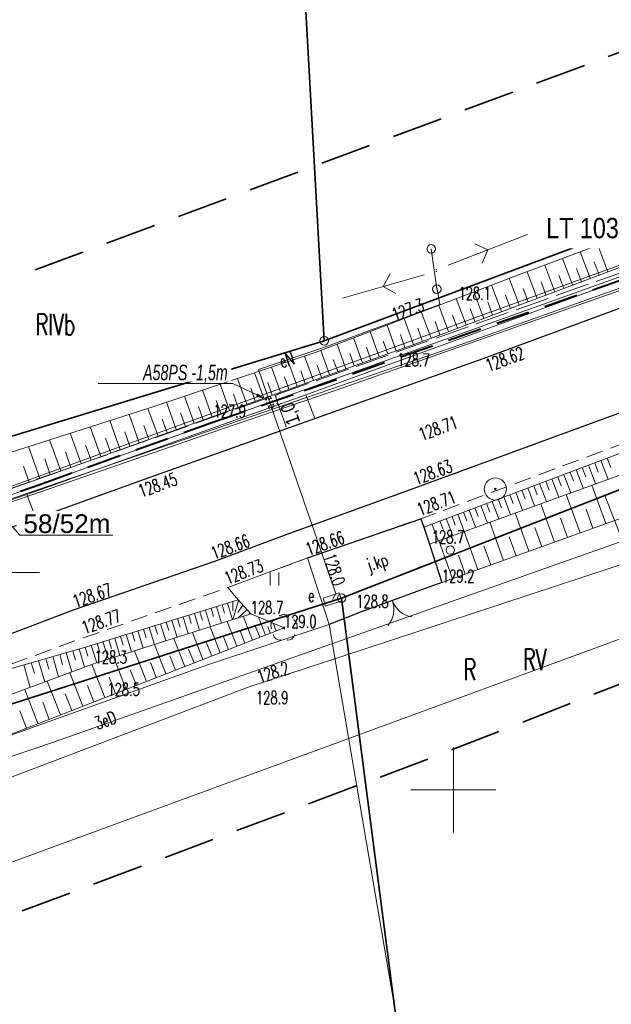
# Model space of a CAD drawing. Header units: metres. Extents: x 6496648 to 6497944, y 5962794 to 5963351.
# Tile 57 of 91: x 6497324 to 6497359, y 5963037 to 5963095. Entities that reach past the tile are written whole.
import ezdxf
from ezdxf import colors
from ezdxf.entities.mleader import LeaderData, LeaderLine
from ezdxf.math import Vec2, Vec3

# ---------------------------------------------------------------- set-up
doc = ezdxf.new("R2010")
doc.units = ezdxf.units.M
doc.header["$MEASUREMENT"] = 0
for name, pattern in [('DASHED', [19.05, 12.7, -6.35]), ('HIDDEN', [0.375, 0.25, -0.125]), ('L_0_04', [1.5, 1, -0.5]), ('mz2.0_0.5', [2.5, 2, -0.5])]:
    doc.linetypes.add(name, pattern=pattern)
doc.layers.get('0').update_dxf_attribs({"color": 8, "linetype": 'CONTINUOUS', "lineweight": 13})
doc.layers.get('DEFPOINTS').update_dxf_attribs({"linetype": 'CONTINUOUS', "lineweight": 0})
for name, color, linetype, lineweight in [('000_INNE__NIEZYDENTYFIKOWANE_', 8, 'CONTINUOUS', 13), ('209_OPIS_KONTURU_KLASYFIKACYJNEGO', 8, 'CONTINUOUS', 13), ('210_OZNACZENIE_UzYTKU', 8, 'CONTINUOUS', 13), ('217_GRANICA_KONTURU_KLASYFIKCYJNEGO', 8, 'CONTINUOUS', 13), ('218_GRANICA_UzYTKU', 8, 'CONTINUOUS', 13), ('219_LINIA_GRANICY', 3, 'CONTINUOUS', 35), ('BRAMA__LINIA_', 8, 'CONTINUOUS', 13), ('brama__linia____symbol', 8, 'CONTINUOUS', 13), ('CHODNIK__POWIERZCHNIA_', 8, 'L_0_04', 13), ('drzewo_lisciaste__punkt_', 8, 'CONTINUOUS', 13), ('E_proj_opisy_ośw', 1, 'CONTINUOUS', 13), ('E_proj_opisy_ośw.', 7, 'CONTINUOUS', 13), ('E_proj_osłona r. dz._obw. 200', 204, 'L_0_04', 20), ('E_proj_osłona r. dz._opis_obw. 100', 204, 'CONTINUOUS', 9), ('E_proj_ośw_linia_obw. 100', 1, 'L_0_04', 40), ('JEZDNIA__POWIERZCHNIA_', 8, 'CONTINUOUS', 25), ('JEZDNIA__POWIERZCHNIA__ATR17', 8, 'CONTINUOUS', 13), ('KIERUNEK_LINI_NAPOWIETRZNEJ', 1, 'CONTINUOUS', 13), ('OGRODZENIE_TRWAlE__LINIA_', 8, 'CONTINUOUS', 13), ('PRZEWoD_ELEKTROENERGETYCZNY__LINIA_', 1, 'CONTINUOUS', 13), ('PRZEWoD_ELEKTROENERGETYCZNY__LINIA__ATR1', 1, 'CONTINUOUS', 13), ('PRZEWoD_GAZOWY__LINIA_', 54, 'CONTINUOUS', 13), ('PRZEWoD_TELEKOMUNIKACYJNY__LINIA_', 30, 'CONTINUOUS', 13), ('przewód telekomunikacyjny - projektowany lub w budowie (linia) - ob. projektowany', 30, 'mz2.0_0.5', 13), ('PUNKT_O_OKREsLONEJ_WYSOKOsCI__SIEc_ELEKTROENERGETYCZNA__ATR2', 1, 'CONTINUOUS', 13), ('PUNKT_O_OKREsLONEJ_WYSOKOsCI__SIEc_ELEKTROENERGETYCZNA__ATR3', 1, 'CONTINUOUS', 13), ('PUNKT_WYSOKOsCIOWY_NATURALNY_ATR2', 8, 'CONTINUOUS', 13), ('PUNKT_WYSOKOsCIOWY_SZTUCZNY_ATR2', 8, 'CONTINUOUS', 13), ('RURA_OCHRONNA___PRZEWoD_ELEKTROENERGETYCZNY__LINIA_', 1, 'CONTINUOUS', 13), ('siatka', 8, 'CONTINUOUS', 13), ('SKARPA_NIEUMOCNIONA__POWIERZCHNIA_', 8, 'CONTINUOUS', 13), ('slup__punkt_', 8, 'CONTINUOUS', 13), ('SlUP_laCZONY__LINIA_', 1, 'CONTINUOUS', 13), ('slup_laczony__linia____symbol', 1, 'CONTINUOUS', 13), ('szafa_elektroenergetyczna__punkt_', 1, 'CONTINUOUS', 13), ('SZAFA_ELEKTROENERGETYCZNA__PUNKT__ATR17', 1, 'CONTINUOUS', 13), ('TRAWNIK__POWIERZCHNIA_', 8, 'CONTINUOUS', 13), ('trawnik__powierzchnia____symbol', 8, 'CONTINUOUS', 13), ('ZAKRES', 190, 'L_0_04', 35)]:
    doc.layers.add(name, color=color, linetype=linetype, lineweight=lineweight)
doc.layers.add('E_pomocnicza', color=3, linetype='CONTINUOUS', lineweight=13, plot=False)
doc.styles.add('Andy', font='arial.ttf', dxfattribs={"height": 2})
doc.styles.add('Annotative', font='simplex.shx')
doc.styles.add('Narrow', font='ARIALN.TTF', dxfattribs={"height": 2})
doc.styles.get("Standard").update_dxf_attribs({"font": 'simplex.shx'})
doc.dimstyles.new('wymiary', dxfattribs={"dimtxt": 0.65, "dimasz": 0.25, "dimexe": 0.25, "dimexo": 1, "dimgap": 0.1, "dimtad": 1, "dimzin": 1, "dimtxsty": 'Annotative', "dimblk": 'OBLIQUE', "dimcen": 0.0025, "dimdle": 0.05, "dimadec": 0, "dimazin": 0, "dimtfac": 1, "dimtmove": 0, "dimatfit": 3, "dimldrblk": 'NONE', "dimfxl": 1, "dimarcsym": 0})

# ---------------------------------------------------------------- blocks, each defined once
blk = doc.blocks.new('PNN')
at = {"color": 0, "linetype": 'Continuous', "lineweight": 18, "flags": 128}
for points in [[(5.3, -1.2), (6.5, 0), (5.3, 1.2)], [(1.5, 0), (11.5, 0)]]:
    blk.add_lwpolyline(points, dxfattribs=at)
blk = doc.blocks.new('GRT')
at = {"color": 0, "linetype": 'Continuous', "lineweight": 18}
blk.add_circle((0, 0), 0.5, dxfattribs=at)
blk = doc.blocks.new('OSP')
at = {"color": 0, "linetype": 'Continuous', "lineweight": 18}
for radius in [1.3, 0.1]:
    blk.add_circle((0, 0), radius, dxfattribs=at)
blk = doc.blocks.new('_Oblique')
at = {"color": 0, "linetype": 'ByBlock', "lineweight": -2}
blk.add_line((-0.5, -0.5), (0.5, 0.5), dxfattribs=at)
blk = doc.blocks.new('*D73')
at = {"layer": 'DEFPOINTS', "color": 0}
for p in [(0, 0), (-0.93, -0.27), (-0.71, -1.02)]:
    blk.add_point(p, dxfattribs=at)
at = {"layer": 'E_pomocnicza', "color": 0, "lineweight": -2}
for p, q in [((-0.71, -1.02), (-3.17, -1.75)), ((0.27, -0.74), (-0.71, -1.02)), ((0.28, -0.96), (0.29, -0.99)), ((-0.65, -1.23), (-0.64, -1.26))]:
    blk.add_line(p, q, dxfattribs=at)
at = {"layer": 'E_pomocnicza', "color": 0, "lineweight": -2, "xscale": 0.25, "yscale": 0.25, "zscale": 0.25}
for p, rotation in [((-0.71, -1.02), 196.380580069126), ((0.22, -0.75), 16.380580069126)]:
    blk.add_blockref('_Oblique', p, dxfattribs=dict(at, rotation=rotation))
at = {"layer": 'E_pomocnicza', "color": 0, "linetype": 'Continuous', "lineweight": 0, "insert": (-1.78, -2.38), "char_height": 2, "attachment_point": 5, "rotation": 16.3806, "style": 'Narrow'}
blk.add_mtext('{\\H0.75x;1,0}', dxfattribs=at)
blk = doc.blocks.new('_None')
blk = doc.blocks.new('*U72')
at = {"linetype": 'HIDDEN', "ltscale": 0.2}
for p, q in [((-0.08, 0.29), (-1.01, 0.01)), ((0.08, -0.29), (-0.84, -0.56))]:
    blk.add_line(p, q, dxfattribs=at)
at = {"linetype": 'DASHED', "ltscale": 0.02}
for centre in [(-0.93, -0.27), (0, 0)]:
    blk.add_ellipse(centre, major_axis=(-0.085, 0.288), ratio=0.5, dxfattribs=at)
at = {"layer": 'E_pomocnicza', "color": 4, "lineweight": 0}
dim = blk.add_aligned_dim(p1=(0, 0), p2=(-0.93, -0.27), distance=0.78, text='{\\H0.75x;<>}', dimstyle='wymiary', override={"dimtxt": 1.3, "dimtad": 2, "dimdec": 1, "dimlfac": 1, "dimrnd": 0, "dimtxsty": 'Narrow'}, dxfattribs=at)
dim.commit()
dim.dimension.update_dxf_attribs({"geometry": '*D73', "text_midpoint": (-1.78, -2.38)})

msp = doc.modelspace()

# ---------------------------------------------------------------- linework, layer by layer
at = {"layer": '000_INNE__NIEZYDENTYFIKOWANE_', "flags": 128}
for points in [[(6497359.1, 5963080.48), (6497358.51, 5963082.04)], [(6497358.06, 5963080.09), (6497357.47, 5963081.65)], [(6497355.97, 5963079.3), (6497355.38, 5963080.87)], [(6497357.02, 5963079.7), (6497356.43, 5963081.26)], [(6497358.58, 5963080.28), (6497358.29, 5963081.06)], [(6497354.93, 5963078.91), (6497354.34, 5963080.48)], [(6497356.5, 5963079.5), (6497356.2, 5963080.28)], [(6497357.54, 5963079.89), (6497357.24, 5963080.67)], [(6497352.83, 5963078.13), (6497352.25, 5963079.69)], [(6497353.88, 5963078.52), (6497353.29, 5963080.09)], [(6497355.45, 5963079.11), (6497355.16, 5963079.89)], [(6497351.79, 5963077.73), (6497351.21, 5963079.29)], [(6497353.36, 5963078.32), (6497353.06, 5963079.1)], [(6497354.4, 5963078.71), (6497354.11, 5963079.5)], [(6497349.72, 5963076.96), (6497349.14, 5963078.5)], [(6497350.75, 5963077.35), (6497350.17, 5963078.9)], [(6497352.31, 5963077.93), (6497352.02, 5963078.71)], [(6497348.69, 5963076.57), (6497348.11, 5963078.11)], [(6497350.24, 5963077.15), (6497349.95, 5963077.93)], [(6497351.27, 5963077.54), (6497350.98, 5963078.32)], [(6497346.64, 5963075.83), (6497346.1, 5963077.34)], [(6497347.66, 5963076.2), (6497347.11, 5963077.73)], [(6497349.2, 5963076.76), (6497348.92, 5963077.54)], [(6497345.64, 5963075.48), (6497345.11, 5963076.96)], [(6497347.15, 5963076.02), (6497346.88, 5963076.78)], [(6497348.18, 5963076.38), (6497347.9, 5963077.15)], [(6497343.67, 5963074.77), (6497343.15, 5963076.22)], [(6497344.65, 5963075.12), (6497344.12, 5963076.59)], [(6497346.14, 5963075.65), (6497345.87, 5963076.4)], [(6497342.71, 5963074.43), (6497342.2, 5963075.85)], [(6497344.16, 5963074.94), (6497343.9, 5963075.67)], [(6497345.14, 5963075.3), (6497344.88, 5963076.04)], [(6497340.8, 5963073.74), (6497340.27, 5963075.2)], [(6497341.76, 5963074.08), (6497341.24, 5963075.52)], [(6497343.19, 5963074.6), (6497342.93, 5963075.32)], [(6497338.84, 5963073.04), (6497338.3, 5963074.54)], [(6497339.82, 5963073.39), (6497339.29, 5963074.87)], [(6497341.28, 5963073.91), (6497341.02, 5963074.64)], [(6497342.23, 5963074.25), (6497341.98, 5963074.97)], [(6497337.84, 5963072.68), (6497337.29, 5963074.2)], [(6497339.33, 5963073.22), (6497339.07, 5963073.96)], [(6497340.31, 5963073.57), (6497340.05, 5963074.3)], [(6497335.79, 5963071.95), (6497335.23, 5963073.51)], [(6497336.82, 5963072.32), (6497336.27, 5963073.86)], [(6497338.34, 5963072.86), (6497338.07, 5963073.62)], [(6497333.68, 5963071.19), (6497333.11, 5963072.81)], [(6497334.74, 5963071.57), (6497334.17, 5963073.16)], [(6497336.31, 5963072.13), (6497336.03, 5963072.91)], [(6497337.33, 5963072.5), (6497337.06, 5963073.27)], [(6497332.61, 5963070.81), (6497332.02, 5963072.44)], [(6497334.22, 5963071.38), (6497333.93, 5963072.18)], [(6497335.27, 5963071.76), (6497334.99, 5963072.55)], [(6497330.39, 5963070.01), (6497329.78, 5963071.73)], [(6497331.51, 5963070.42), (6497330.91, 5963072.09)], [(6497333.15, 5963071), (6497332.86, 5963071.81)], [(6497328.08, 5963069.19), (6497327.44, 5963070.98)], [(6497329.25, 5963069.6), (6497328.62, 5963071.36)], [(6497330.96, 5963070.22), (6497330.65, 5963071.06)], [(6497332.06, 5963070.61), (6497331.77, 5963071.44)], [(6497326.88, 5963068.76), (6497326.22, 5963070.59)], [(6497329.83, 5963069.81), (6497329.51, 5963070.68)], [(6497325.65, 5963068.32), (6497324.99, 5963070.2)], [(6497327.48, 5963068.97), (6497327.16, 5963069.88)], [(6497328.67, 5963069.4), (6497328.35, 5963070.28)], [(6497326.27, 5963068.54), (6497325.94, 5963069.47)], [(6497358.32, 5963069.24), (6497358.53, 5963068.69)], [(6497358.69, 5963069.38), (6497359.11, 5963068.27)], [(6497359.06, 5963069.51), (6497359.27, 5963068.96)], [(6497325.03, 5963068.1), (6497324.7, 5963069.05)], [(6497356.87, 5963068.69), (6497357.07, 5963068.15)], [(6497357.23, 5963068.83), (6497357.64, 5963067.74)], [(6497357.59, 5963068.96), (6497357.8, 5963068.42)], [(6497357.96, 5963069.1), (6497358.37, 5963068)], [(6497355.44, 5963068.15), (6497355.64, 5963067.62)], [(6497355.79, 5963068.29), (6497356.2, 5963067.22)], [(6497356.15, 5963068.42), (6497356.35, 5963067.88)], [(6497356.51, 5963068.56), (6497356.91, 5963067.48)], [(6497354.03, 5963067.63), (6497354.22, 5963067.1)], [(6497354.38, 5963067.76), (6497354.77, 5963066.7)], [(6497354.73, 5963067.89), (6497354.93, 5963067.36)], [(6497355.08, 5963068.02), (6497355.48, 5963066.96)], [(6497358.98, 5963065.66), (6497358.16, 5963067.93)], [(6497352.29, 5963066.97), (6497352.68, 5963065.94)], [(6497352.64, 5963067.1), (6497352.83, 5963066.59)], [(6497352.98, 5963067.23), (6497353.37, 5963066.19)], [(6497353.33, 5963067.36), (6497353.53, 5963066.84)], [(6497353.68, 5963067.49), (6497354.07, 5963066.45)], [(6497357.46, 5963065.12), (6497356.65, 5963067.38)], [(6497350.6, 5963066.34), (6497350.79, 5963065.83)], [(6497350.93, 5963066.46), (6497351.31, 5963065.45)], [(6497351.27, 5963066.59), (6497351.46, 5963066.08)], [(6497351.61, 5963066.72), (6497352, 5963065.69)], [(6497351.95, 5963066.85), (6497352.15, 5963066.33)], [(6497355.95, 5963064.58), (6497355.14, 5963066.83)], [(6497358.22, 5963065.39), (6497357.81, 5963066.52)], [(6497349.21, 5963065.82), (6497349.4, 5963065.32)], [(6497349.58, 5963065.96), (6497349.96, 5963064.95)], [(6497349.92, 5963066.08), (6497350.11, 5963065.58)], [(6497350.26, 5963066.21), (6497350.64, 5963065.2)], [(6497354.45, 5963064.04), (6497353.64, 5963066.29)], [(6497356.71, 5963064.85), (6497356.3, 5963065.98)], [(6497348.73, 5963065.64), (6497349.1, 5963064.64)], [(6497351.45, 5963062.96), (6497350.64, 5963065.2)], [(6497352.95, 5963063.5), (6497352.14, 5963065.75)], [(6497355.2, 5963064.31), (6497354.8, 5963065.43)], [(6497349.95, 5963062.42), (6497349.15, 5963064.66)], [(6497353.7, 5963063.77), (6497353.29, 5963064.89)], [(6497352.2, 5963063.23), (6497351.79, 5963064.35)], [(6497350.7, 5963062.69), (6497350.3, 5963063.81)], [(6497337.35, 5963061.15), (6497337.01, 5963060.01)], [(6497335.4, 5963060.58), (6497335.7, 5963059.6)], [(6497335.73, 5963060.68), (6497335.88, 5963060.19)], [(6497336.05, 5963060.78), (6497336.35, 5963059.8)], [(6497336.38, 5963060.88), (6497336.53, 5963060.39)], [(6497336.7, 5963060.98), (6497337, 5963060.01)], [(6497337.02, 5963061.08), (6497337.02, 5963060.54)], [(6497337.84, 5963060.6), (6497337.3, 5963060.1)], [(6497337.61, 5963060.86), (6497337.31, 5963060.44)], [(6497333.43, 5963059.97), (6497333.73, 5963058.97)], [(6497333.76, 5963060.07), (6497333.91, 5963059.57)], [(6497334.09, 5963060.17), (6497334.39, 5963059.18)], [(6497334.42, 5963060.27), (6497334.57, 5963059.78)], [(6497334.75, 5963060.37), (6497335.05, 5963059.39)], [(6497335.08, 5963060.47), (6497335.23, 5963059.98)], [(6497338.18, 5963058.81), (6497337.63, 5963060.21)], [(6497338.03, 5963060.4), (6497337.98, 5963060.35)], [(6497338.94, 5963059.1), (6497338.53, 5963060.16)], [(6497331.76, 5963059.45), (6497331.91, 5963058.95)], [(6497332.09, 5963059.55), (6497332.4, 5963058.55)], [(6497332.43, 5963059.66), (6497332.58, 5963059.16)], [(6497332.76, 5963059.76), (6497333.07, 5963058.76)], [(6497333.09, 5963059.86), (6497333.25, 5963059.37)], [(6497336.27, 5963058.07), (6497335.68, 5963059.59)], [(6497337.25, 5963058.45), (6497336.68, 5963059.91)], [(6497338.6, 5963058.98), (6497338.34, 5963059.66)], [(6497339.22, 5963059.21), (6497339.07, 5963059.61)], [(6497339.56, 5963059.35), (6497339.39, 5963059.8)], [(6497329.72, 5963058.82), (6497329.88, 5963058.31)], [(6497330.06, 5963058.93), (6497330.37, 5963057.9)], [(6497330.4, 5963059.03), (6497330.56, 5963058.52)], [(6497330.74, 5963059.14), (6497331.05, 5963058.12)], [(6497331.08, 5963059.24), (6497331.24, 5963058.74)], [(6497331.42, 5963059.35), (6497331.73, 5963058.34)], [(6497334.19, 5963057.26), (6497333.55, 5963058.91)], [(6497335.25, 5963057.67), (6497334.64, 5963059.26)], [(6497336.76, 5963058.26), (6497336.47, 5963059.01)], [(6497337.72, 5963058.63), (6497337.44, 5963059.35)], [(6497327.97, 5963058.29), (6497328.28, 5963057.21)], [(6497328.33, 5963058.39), (6497328.48, 5963057.87)], [(6497328.68, 5963058.5), (6497329, 5963057.47)], [(6497329.03, 5963058.61), (6497329.19, 5963058.09)], [(6497329.37, 5963058.72), (6497329.69, 5963057.69)], [(6497333.08, 5963056.83), (6497332.41, 5963058.55)], [(6497334.73, 5963057.47), (6497334.41, 5963058.28)], [(6497335.77, 5963057.87), (6497335.46, 5963058.65)], [(6497326.01, 5963057.73), (6497326.18, 5963057.11)], [(6497326.42, 5963057.84), (6497326.76, 5963056.65)], [(6497326.82, 5963057.96), (6497326.99, 5963057.38)], [(6497327.21, 5963058.07), (6497327.54, 5963056.94)], [(6497327.59, 5963058.18), (6497327.75, 5963057.63)], [(6497330.73, 5963055.91), (6497330, 5963057.79)], [(6497331.93, 5963056.38), (6497331.23, 5963058.18)], [(6497333.64, 5963057.05), (6497333.31, 5963057.89)], [(6497324.71, 5963057.35), (6497325.09, 5963056.03)], [(6497325.15, 5963057.48), (6497325.34, 5963056.84)], [(6497325.58, 5963057.6), (6497325.94, 5963056.35)], [(6497329.48, 5963055.43), (6497328.72, 5963057.37)], [(6497331.34, 5963056.15), (6497330.98, 5963057.07)], [(6497332.51, 5963056.61), (6497332.17, 5963057.49)], [(6497328.18, 5963054.92), (6497327.42, 5963056.89)], [(6497330.11, 5963055.67), (6497329.74, 5963056.63)], [(6497325.54, 5963053.9), (6497324.76, 5963055.91)], [(6497326.87, 5963054.41), (6497326.09, 5963056.4)], [(6497328.83, 5963055.18), (6497328.45, 5963056.15)], [(6497327.53, 5963054.67), (6497327.14, 5963055.66)], [(6497326.21, 5963054.15), (6497325.82, 5963055.16)], [(6497324.87, 5963053.64), (6497324.48, 5963054.65)]]:
    msp.add_lwpolyline(points, dxfattribs=at)
at = {"layer": '217_GRANICA_KONTURU_KLASYFIKCYJNEGO', "flags": 128}
for points in [[(6497342.39, 5963076.41), (6497423.41, 5963106.67)], [(6497342.39, 5963076.41), (6497341.16, 5963098.65)], [(6497297.05, 5963062.59), (6497342.39, 5963076.41)], [(6497358.91, 5963067.31), (6497343.42, 5963061.28)], [(6497367.3, 5963045.89), (6497358.91, 5963067.31)], [(6497343.42, 5963061.28), (6497300.13, 5963047.41)], [(6497347.46, 5963030.16), (6497343.42, 5963061.28)]]:
    msp.add_lwpolyline(points, dxfattribs=at)
at = {"layer": '218_GRANICA_UzYTKU', "flags": 128}
for points in [[(6497342.39, 5963076.41), (6497423.41, 5963106.67)], [(6497342.39, 5963076.41), (6497341.16, 5963098.65)], [(6497297.05, 5963062.59), (6497342.39, 5963076.41)], [(6497358.91, 5963067.31), (6497372.92, 5963072.77)], [(6497343.42, 5963061.28), (6497358.91, 5963067.31)], [(6497367.3, 5963045.89), (6497358.91, 5963067.31)], [(6497343.42, 5963061.28), (6497300.13, 5963047.41)], [(6497347.46, 5963030.16), (6497343.42, 5963061.28)]]:
    msp.add_lwpolyline(points, dxfattribs=at)
at = {"layer": '219_LINIA_GRANICY', "flags": 128}
for points in [[(6497423.41, 5963106.67), (6497342.39, 5963076.41)], [(6497342.39, 5963076.41), (6497341.16, 5963098.65)], [(6497343.42, 5963061.28), (6497425.44, 5963093.23)], [(6497342.39, 5963076.41), (6497297.05, 5963062.59)], [(6497343.42, 5963061.28), (6497300.13, 5963047.41)], [(6497347.46, 5963030.16), (6497343.42, 5963061.28)]]:
    msp.add_lwpolyline(points, dxfattribs=at)
at = {"layer": 'BRAMA__LINIA_', "flags": 128}
msp.add_lwpolyline([(6497348.29, 5963061.82), (6497344.53, 5963060.45)], dxfattribs=at)
at = {"layer": 'brama__linia____symbol'}
for centre, radius, start, end in [((6497345.028, 5963060.619), 1.472, 319.40672, 20.4822), ((6497347.801, 5963061.629), 1.474, 199.56167, 260.5753)]:
    msp.add_arc(centre, radius, start, end, dxfattribs=at)
at = {"layer": 'CHODNIK__POWIERZCHNIA_', "flags": 128}
msp.add_lwpolyline([(6497416.61, 5963090.84), (6497406.21, 5963087.09), (6497383.87, 5963079.12), (6497365.67, 5963072.48), (6497348.08, 5963065.95), (6497341.42, 5963063.65), (6497336.72, 5963061.9), (6497328.2, 5963058.94), (6497320.42, 5963056.12), (6497307.78, 5963052.94), (6497288.44, 5963048.12), (6497270.47, 5963045.21), (6497267.4, 5963044.84), (6497259.42, 5963044.17), (6497252.1, 5963043.54), (6497245.72, 5963043.21), (6497232.8, 5963042.6), (6497224.86, 5963042.8), (6497211.02, 5963043.54), (6497201.74, 5963044.35), (6497197.15, 5963045.02), (6497193.3, 5963045.62), (6497193.66, 5963047.24), (6497198.88, 5963046.11), (6497200.71, 5963045.93), (6497215.35, 5963045.11), (6497237.57, 5963044.4), (6497245.86, 5963044.71), (6497250.99, 5963045.15), (6497270.38, 5963046.97), (6497289.33, 5963050.32), (6497307.6, 5963054.69), (6497322.17, 5963058.51), (6497327.62, 5963060.58), (6497335.93, 5963063.44), (6497340.19, 5963065.02), (6497347.45, 5963067.64), (6497364.96, 5963074.06), (6497383.23, 5963080.72), (6497420.8, 5963094.41)], dxfattribs=at)
at = {"layer": 'DEFPOINTS', "linetype": 'Continuous'}
for points in [[(6497643.11, 5963182.806), (6497596.147, 5963165.645), (6497596.241, 5963165.389), (6497596.147, 5963165.645), (6497549.184, 5963148.484), (6497549.082, 5963148.773), (6497549.158, 5963148.559), (6497502.108, 5963131.637), (6497502.226, 5963131.325), (6497502.108, 5963131.637), (6497455.059, 5963114.716), (6497455.213, 5963114.328), (6497455.059, 5963114.716), (6497408.055, 5963097.666), (6497408.251, 5963097.232), (6497408.055, 5963097.666), (6497361.052, 5963080.616), (6497361.06, 5963080.618), (6497361.058, 5963080.618), (6497313.974, 5963063.795), (6497313.777, 5963064.34), (6497313.974, 5963063.795), (6497264.99, 5963053.548)], [(6497566.135, 5963154.547), (6497553.426, 5963150.07), (6497543.642, 5963146.606), (6497529.484, 5963141.529), (6497512.629, 5963135.269), (6497489.259, 5963126.409), (6497478.599, 5963122.729), (6497468.009, 5963119.059), (6497449.519, 5963112.439), (6497435.699, 5963107.429), (6497426.829, 5963104.339), (6497411.039, 5963098.659), (6497391.115, 5963091.415), (6497364.649, 5963081.724), (6497341.305, 5963073.243), (6497324.879, 5963067.374), (6497317.094, 5963064.719), (6497303.054, 5963060.942), (6497292.628, 5963058.63), (6497281.118, 5963056.345)], [(6497341.845, 5963071.844), (6497341.305, 5963073.243)], [(6497325.42, 5963065.975), (6497324.879, 5963067.374)]]:
    msp.add_lwpolyline(points, dxfattribs=at)
at = {"layer": 'drzewo_lisciaste__punkt_'}
msp.add_circle((6497340.03, 5963059.53), 0.05, dxfattribs=at)
for centre, radius, start, end in [((6497339.639, 5963059.666), 0.386, 120.0018, 203.90817), ((6497340.036, 5963059.962), 0.368, 45.83257, 133.66709), ((6497340.416, 5963059.651), 0.395, 336.63872, 58.84288), ((6497339.796, 5963059.215), 0.408, 193.58361, 273.76457), ((6497340.266, 5963059.202), 0.396, 264.08859, 346.51125)]:
    msp.add_arc(centre, radius, start, end, dxfattribs=at)
for p in [(6497339.45, 5963060), (6497339.78, 5963060.24), (6497340.04, 5963060.33), (6497340.3, 5963060.23), (6497340.62, 5963059.99), (6497339.27, 5963059.78), (6497339.28, 5963059.51), (6497340.78, 5963059.49), (6497340.79, 5963059.77), (6497339.4, 5963059.12), (6497339.55, 5963058.89), (6497339.82, 5963058.81), (6497340.22, 5963058.81), (6497340.49, 5963058.88), (6497340.65, 5963059.11)]:
    msp.add_point(p, dxfattribs=at)
at = {"layer": 'JEZDNIA__POWIERZCHNIA_', "flags": 128}
for points in [[(6497598.76, 5963158.58), (6497531.74, 5963134.36), (6497471, 5963112.52), (6497465.43, 5963110.5), (6497459.68, 5963108.41), (6497447.39, 5963104.14), (6497420.8, 5963094.41), (6497383.23, 5963080.72), (6497364.96, 5963074.06), (6497347.45, 5963067.64), (6497340.19, 5963065.02), (6497335.93, 5963063.44), (6497327.62, 5963060.58), (6497322.17, 5963058.51), (6497307.6, 5963054.69), (6497289.33, 5963050.32)], [(6497286, 5963055.64), (6497291.06, 5963056.7), (6497315.76, 5963062.79), (6497319.51, 5963063.85), (6497331.33, 5963068.1), (6497351.75, 5963075.37), (6497378.63, 5963085.28), (6497411.58, 5963097.26), (6497420.33, 5963100.32), (6497427.37, 5963102.94), (6497436.24, 5963106.03), (6497463.88, 5963116.05), (6497468.55, 5963117.66), (6497479.14, 5963121.33), (6497489.8, 5963125.01), (6497503.08, 5963129.84), (6497513.17, 5963133.87), (6497525.68, 5963138.53), (6497534.37, 5963141.73), (6497562, 5963151.52), (6497567.42, 5963153.38)], [(6497341.42, 5963063.65), (6497348.08, 5963065.95), (6497348.26, 5963065.46), (6497348.59, 5963064.46), (6497349.33, 5963062.2), (6497348.29, 5963061.82), (6497344.53, 5963060.45), (6497342.68, 5963059.73)]]:
    msp.add_lwpolyline(points, dxfattribs=at)
at = {"layer": 'KIERUNEK_LINI_NAPOWIETRZNEJ'}
for p in [(6497349, 5963080.6), (6497349, 5963080.5)]:
    msp.add_point(p, dxfattribs=at)
at = {"layer": 'OGRODZENIE_TRWAlE__LINIA_', "flags": 128}
for points in [[(6497348.29, 5963061.82), (6497349.33, 5963062.2), (6497367.01, 5963068.54), (6497378.41, 5963072.58), (6497381.68, 5963062.48)], [(6497344.53, 5963060.45), (6497342.68, 5963059.73)], [(6497342.68, 5963059.73), (6497335.59, 5963057.37), (6497321.62, 5963052.39), (6497319.88, 5963051.01), (6497313.66, 5963049.47), (6497301.57, 5963045.73), (6497304.46, 5963034.65), (6497309.39, 5963018.41)], [(6497347.73, 5963030.26), (6497342.68, 5963059.73)]]:
    msp.add_lwpolyline(points, dxfattribs=at)
at = {"layer": 'PRZEWoD_ELEKTROENERGETYCZNY__LINIA_', "flags": 128}
for points in [[(6497487.45, 5963156.14), (6497489.85, 5963140.11), (6497477.09, 5963135.33), (6497465.18, 5963130.88), (6497457.06, 5963127.84), (6497447.51, 5963124.47), (6497428.41, 5963117.7), (6497428.38, 5963117.54), (6497426.62, 5963106.69), (6497425.35, 5963100.64), (6497423.43, 5963092.54), (6497423.39, 5963092.39), (6497419.09, 5963084.45), (6497394.13, 5963075.26), (6497377.5, 5963069.25), (6497359.4, 5963063.1), (6497344.68, 5963058.25), (6497337.97, 5963056.06), (6497319.61, 5963049.11), (6497313.85, 5963046.98), (6497305.53, 5963044.47), (6497298.28, 5963042.49), (6497271.23, 5963037.68)], [(6497567.54, 5963154.8), (6497546.81, 5963147.29), (6497514.51, 5963135.67), (6497478.38, 5963122.73), (6497451.64, 5963112.61), (6497422.76, 5963101.97), (6497404.73, 5963095.29), (6497390.36, 5963090.35), (6497350.61, 5963076.26), (6497322.24, 5963066.53), (6497305.6, 5963061.28), (6497303.77, 5963060.75), (6497301.79, 5963060.09), (6497289.9, 5963057.19), (6497278.11, 5963055.46)], [(6497486.85, 5963134.14), (6497489.83, 5963133.98), (6497489.84, 5963134.39), (6497491.12, 5963135.66), (6497490.96, 5963137.82), (6497477.64, 5963133.07), (6497444.82, 5963122.94), (6497428.73, 5963117.78), (6497411.52, 5963111.48), (6497410.88, 5963110.06), (6497419.17, 5963085.79), (6497418.43, 5963084.91), (6497368.11, 5963067.51), (6497326.52, 5963052.82), (6497303.09, 5963044.9), (6497255.44, 5963037.56), (6497250.69, 5963036.83), (6497248.79, 5963035.15), (6497247.28, 5963029.41), (6497246.67, 5963025.67), (6497246.14, 5963022.99)], [(6497349.02, 5963079.55), (6497349.2, 5963078.54), (6497342.59, 5963076.1), (6497338.53, 5963074.72), (6497339.45, 5963072.05), (6497342.75, 5963062.49), (6497343.07, 5963061.55), (6497342.88, 5963061.2)]]:
    msp.add_lwpolyline(points, dxfattribs=at)
at = {"layer": 'PRZEWoD_GAZOWY__LINIA_', "flags": 128}
msp.add_lwpolyline([(6497467.27, 5963118.39), (6497444.19, 5963109.69), (6497423.33, 5963101.92), (6497402.46, 5963094.37), (6497384.8, 5963088.22), (6497372.06, 5963083.69), (6497351.77, 5963076.54), (6497343.1, 5963073.52), (6497336.35, 5963071.21), (6497322.22, 5963066.33), (6497303.83, 5963060.49), (6497289.79, 5963057.02), (6497279.18, 5963055.46), (6497276.89, 5963055.16), (6497269.84, 5963054.34), (6497267.44, 5963054.07), (6497267.44, 5963053.9), (6497267.42, 5963053.17)], dxfattribs=at)
at = {"layer": 'PRZEWoD_TELEKOMUNIKACYJNY__LINIA_', "flags": 128}
msp.add_lwpolyline([(6497261.71, 5963034.62), (6497300.12, 5963040.13), (6497313.75, 5963042.01), (6497359.93, 5963058.92), (6497407.54, 5963075.77), (6497418.86, 5963079.81), (6497425.22, 5963090.16), (6497463.74, 5963104.76)], dxfattribs=at)
at = {"layer": 'RURA_OCHRONNA___PRZEWoD_ELEKTROENERGETYCZNY__LINIA_', "flags": 128}
msp.add_lwpolyline([(6497342.75, 5963062.49), (6497339.45, 5963072.05)], dxfattribs=at)
at = {"layer": 'siatka', "flags": 128}
for points in [[(6497350, 5963047.5), (6497350, 5963052.5)], [(6497347.5, 5963050), (6497352.5, 5963050)]]:
    msp.add_lwpolyline(points, dxfattribs=at)
at = {"layer": 'SKARPA_NIEUMOCNIONA__POWIERZCHNIA_', "flags": 128}
for points in [[(6497416.26, 5963102.5), (6497416.53, 5963101.78), (6497411.82, 5963100.08), (6497391.18, 5963092.42), (6497372.17, 5963085.38), (6497348.5, 5963076.5), (6497326.11, 5963068.48), (6497318.16, 5963065.69), (6497307.39, 5963062.54), (6497298.8, 5963060.5), (6497287.81, 5963057.86)], [(6497285.95, 5963059.01), (6497295.78, 5963061.42), (6497302.65, 5963063.19), (6497306.21, 5963064.2), (6497332.01, 5963072.44), (6497341.93, 5963075.75), (6497353.9, 5963080.32), (6497370.62, 5963086.54), (6497376.33, 5963088.46), (6497381.25, 5963089.5), (6497398.85, 5963096.11), (6497408.01, 5963099.48)], [(6497348.26, 5963065.46), (6497365.89, 5963072.08), (6497384.07, 5963078.61), (6497416.61, 5963090.84), (6497416.9, 5963089.86), (6497400.68, 5963083.88), (6497384.54, 5963077.6), (6497366.23, 5963070.85), (6497348.59, 5963064.46)], [(6497416.9, 5963089.86), (6497419.39, 5963087.75), (6497399.79, 5963080.86), (6497385.62, 5963075.24), (6497378.36, 5963072.63), (6497367.01, 5963068.54), (6497349.33, 5963062.2), (6497348.59, 5963064.46), (6497366.23, 5963070.85), (6497384.54, 5963077.6), (6497400.68, 5963083.88)], [(6497288.44, 5963048.12), (6497307.78, 5963052.94), (6497320.42, 5963056.12), (6497328.35, 5963058.4), (6497337.33, 5963061.17), (6497338.07, 5963060.35), (6497328.88, 5963057.43), (6497319.22, 5963053.87), (6497300.09, 5963049.14), (6497288.6, 5963046.26)], [(6497340.03, 5963059.53), (6497322.13, 5963052.57), (6497317.33, 5963050.96), (6497306.99, 5963047.99), (6497302.62, 5963046.94), (6497288.96, 5963044.02), (6497288.6, 5963046.26), (6497300.09, 5963049.14), (6497319.22, 5963053.87), (6497328.88, 5963057.43), (6497338.07, 5963060.35)]]:
    msp.add_lwpolyline(points, dxfattribs=at)
at = {"layer": 'slup__punkt_'}
msp.add_circle((6497349.82, 5963064.11), 0.25, dxfattribs=at)
at = {"layer": 'SlUP_laCZONY__LINIA_', "flags": 128}
msp.add_lwpolyline([(6497348.7, 5963081.82), (6497349.03, 5963079.45)], dxfattribs=at)
msp.add_lwpolyline([(6497348.7, 5963081.82), (6497349.03, 5963079.45)], dxfattribs=at)
at = {"layer": 'slup_laczony__linia____symbol'}
for centre in [(6497348.7, 5963081.82), (6497349.03, 5963079.45)]:
    msp.add_circle(centre, 0.25, dxfattribs=at)
at = {"layer": 'szafa_elektroenergetyczna__punkt_', "flags": 128}
for points in [[(6497342.33, 5963061.28), (6497343.28, 5963061.59)], [(6497342.48, 5963060.81), (6497342.33, 5963061.28)], [(6497343.43, 5963061.12), (6497343.28, 5963061.59)], [(6497342.48, 5963060.81), (6497343.43, 5963061.12)]]:
    msp.add_lwpolyline(points, dxfattribs=at)
at = {"layer": 'TRAWNIK__POWIERZCHNIA_', "flags": 128}
msp.add_lwpolyline([(6497340.03, 5963059.53), (6497338.07, 5963060.35), (6497337.33, 5963061.17), (6497336.72, 5963061.9), (6497341.42, 5963063.65), (6497342.68, 5963059.73)], dxfattribs=at)
at = {"layer": 'trawnik__powierzchnia____symbol', "flags": 128}
for points in [[(6497339.22, 5963062.03), (6497339.22, 5963062.78)], [(6497339.72, 5963062.03), (6497339.72, 5963062.78)]]:
    msp.add_lwpolyline(points, dxfattribs=at)
at = {"layer": 'ZAKRES', "ltscale": 3, "flags": 128}
msp.add_lwpolyline([(6497692.5, 5963219.5), (6497716, 5963186.5), (6497672.2, 5963172.1), (6497502, 5963111.8), (6497349, 5963052), (6497312.6, 5963038.4), (6497228.6, 5963030.4), (6497133.5, 5963045.2), (6496948.4, 5963119.5), (6496936.6, 5963083.2), (6496927.9, 5963075.7), (6496873, 5963095.9), (6496849.7, 5963104.2), (6496824.8, 5963105.1), (6496784.8, 5963107.4), (6496786.6, 5963174.3), (6496788.5, 5963184), (6496695.2, 5963217.9), (6496711.8, 5963253.1), (6496961, 5963151.5), (6497143.1, 5963082.8), (6497228.1, 5963066.8), (6497302.3, 5963072), (6497492.1, 5963142.6)], close=True, dxfattribs=at)

# ---------------------------------------------------------------- block references
at = {"xscale": 0.5, "yscale": 0.5, "zscale": 0.5}
for name, p in [('GRT', (6497342.39, 5963076.41)), ('OSP', (6497352.47, 5963067.7)), ('GRT', (6497343.42, 5963061.28))]:
    msp.add_blockref(name, p, dxfattribs=at)
at = {"layer": 'E_proj_osłona r. dz._obw. 200', "xscale": 0.54864, "yscale": 0.54864, "zscale": 0.54864, "rotation": 93.200706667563}
msp.add_blockref('*U72', (6497339.103, 5963073.047), dxfattribs=at)
at = {"layer": 'KIERUNEK_LINI_NAPOWIETRZNEJ', "xscale": 0.5, "yscale": 0.5, "zscale": 0.5}
for p, rotation in [((6497349, 5963080.6), 21), ((6497349, 5963080.5), 196)]:
    msp.add_blockref('PNN', p, dxfattribs=dict(at, rotation=rotation))

# ---------------------------------------------------------------- texts
at = {"layer": '209_OPIS_KONTURU_KLASYFIKACYJNEGO', "width": 0.66}
for s, p in [('RIVb', (6497325.4, 5963076.75)), ('RV', (6497354.1, 5963057.05))]:
    msp.add_text(s, height=1.25, dxfattribs=at).set_placement(p)
at = {"layer": '210_OZNACZENIE_UzYTKU', "width": 0.66}
msp.add_text('R', height=1.25, dxfattribs=at).set_placement((6497350.6, 5963056.45))
at = {"layer": 'JEZDNIA__POWIERZCHNIA__ATR17', "width": 0.7}
msp.add_text('j.kp', height=0.75, rotation=17.6, dxfattribs=at).set_placement((6497345.03, 5963062.85))
at = {"layer": 'PRZEWoD_ELEKTROENERGETYCZNY__LINIA__ATR1', "width": 0.66}
for s, rotation, p in [('eN', 18.8, (6497339.9, 5963074.8)), ('3eD', 20.3, (6497329.05, 5963053.53))]:
    msp.add_text(s, height=0.75, rotation=rotation, dxfattribs=at).set_placement(p)
at = {"layer": 'PUNKT_O_OKREsLONEJ_WYSOKOsCI__SIEc_ELEKTROENERGETYCZNA__ATR2', "width": 0.66}
for s, rotation, p in [('127.3', 20.3, (6497346.55, 5963077.56)), ('128.0', 289, (6497342.32, 5963063.75))]:
    msp.add_text(s, height=0.75, rotation=rotation, dxfattribs=at).set_placement(p)
at = {"layer": 'PUNKT_O_OKREsLONEJ_WYSOKOsCI__SIEc_ELEKTROENERGETYCZNA__ATR3', "width": 0.66}
msp.add_text('128.2', height=0.75, rotation=18.1, dxfattribs=at).set_placement((6497338.59, 5963056.26))
at = {"layer": 'PUNKT_WYSOKOsCIOWY_NATURALNY_ATR2', "width": 0.66}
for s, p in [('128.1', (6497350.3, 5963078.82)), ('128.7', (6497348.73, 5963064.5)), ('129.2', (6497349.33, 5963062.2)), ('128.8', (6497344.28, 5963060.71)), ('128.7', (6497338.07, 5963060.35)), ('129.0', (6497340.03, 5963059.53)), ('128.3', (6497328.88, 5963057.43)), ('128.5', (6497329.63, 5963055.53)), ('128.9', (6497338.38, 5963055.05))]:
    msp.add_text(s, height=0.75, dxfattribs=at).set_placement(p)
for s, rotation, p in [('128.7', 359.2, (6497346.69, 5963074.93)), ('127.9', 359.3, (6497335.87, 5963071.91))]:
    msp.add_text(s, height=0.75, rotation=rotation, dxfattribs=at).set_placement(p)
at = {"layer": 'PUNKT_WYSOKOsCIOWY_SZTUCZNY_ATR2', "width": 0.66}
for s, rotation, p in [('128.62', 20.2, (6497352.06, 5963074.58)), ('128.71', 19.6, (6497348.13, 5963070.53)), ('128.63', 20.1, (6497347.81, 5963067.93)), ('128.45', 19.6, (6497331.62, 5963067.19)), ('128.71', 20.4, (6497348.03, 5963066.11)), ('128.66', 20.3, (6497335.9, 5963063.54)), ('128.66', 19.1, (6497341.46, 5963063.77)), ('128.73', 20.4, (6497336.69, 5963062.07)), ('128.67', 19, (6497327.75, 5963060.71)), ('128.77', 19.2, (6497328.28, 5963059.16))]:
    msp.add_text(s, height=0.75, rotation=rotation, dxfattribs=at).set_placement(p)
at = {"layer": 'SZAFA_ELEKTROENERGETYCZNA__PUNKT__ATR17', "width": 0.66}
msp.add_text('e', height=0.75, dxfattribs=at).set_placement((6497341.44, 5963061.06))

# ---------------------------------------------------------------- next in the draw order: leaders
at = {"layer": 'E_proj_opisy_ośw', "lineweight": 13}
ml = msp.add_multileader_mtext('Standard', dxfattribs=at)
ml.set_content('{\\H1.1x;58/52m} ', color=256, style='Andy')
ml.set_leader_properties(color=256, linetype='CONTINUOUS', lineweight=-1)
ml.set_arrow_properties(name='OBLIQUE')
ml.build(insert=Vec2(0, 0))
ml.multileader.update_dxf_attribs({"has_dogleg": 0, "text_left_attachment_type": 6, "text_right_attachment_type": 6, "dogleg_length": 0.36, "arrow_head_size": 0.75})
ctx = ml.context
ctx.base_point, ctx.char_height, ctx.arrow_head_size, ctx.landing_gap_size, ctx.plane_origin = Vec3(6497324.468, 5963064.99), 1, 0.75, 0.3, Vec3(6497355.436, 5963051.902)
ctx.left_attachment, ctx.right_attachment, ctx.text_align_type = 6, 6, 1
notes = []
notes.append((ctx, [(0, (1, 1, 0), (6497324.108, 5963064.99), (1, 0), 0.36, [(0, [(6497322.727, 5963066.95)], 0, [])])]))
ctx.mtext.insert, ctx.mtext.alignment, ctx.mtext.line_spacing_factor, ctx.mtext.line_spacing_style = Vec3(6497327.249, 5963066.21), 2, 0.9, 2
ctx.mtext.has_bg_fill, ctx.mtext.bg_color, ctx.mtext.bg_scale_factor, ctx.mtext.bg_transparency, ctx.mtext.use_window_bg_color = 1, -1073741824, 1.2, 0, 1
at = {"layer": 'E_proj_opisy_ośw.', "color": 10}
ml = msp.add_multileader_mtext('Standard', dxfattribs=at)
ml.set_content('\\A1;LT 103', color=10, style='Narrow')
ml.set_leader_properties(color=256)
ml.set_arrow_properties(name='NONE')
ml.build(insert=Vec2(0, 0))
ml.multileader.update_dxf_attribs({"leader_type": 0, "has_dogleg": 0, "has_text_frame": 1, "text_left_attachment_type": 3, "dogleg_length": 0.36, "arrow_head_size": 0, "scale": 0.7})
ctx = ml.context
ctx.base_point, ctx.scale, ctx.char_height, ctx.arrow_head_size, ctx.landing_gap_size, ctx.plane_origin = Vec3(6497355.042, 5963083.031), 0.7, 1.2, 0, 0.42, Vec3(6498205.751, 5962979.538)
ctx.left_attachment = 3
ctx.mtext.insert, ctx.mtext.line_spacing_factor, ctx.mtext.flow_direction = Vec3(6497355.462, 5963083.646), 0.266667, 5
ctx.mtext.has_bg_fill, ctx.mtext.bg_color, ctx.mtext.bg_scale_factor, ctx.mtext.bg_transparency, ctx.mtext.use_window_bg_color = 1, -1073741824, 1.5, 0, 1
at = {"layer": 'E_proj_osłona r. dz._opis_obw. 100'}
ml = msp.add_multileader_mtext('Standard', dxfattribs=at)
ml.set_content('\\fArial Narrow|b0|i1|c238|p34;\\W0.8;A58PS -1,5m ', color=256, style='Narrow')
ml.set_leader_properties(color=256, linetype='CONTINUOUS', lineweight=-1)
ml.build(insert=Vec2(0, 0))
ml.multileader.update_dxf_attribs({"has_dogleg": 0, "text_left_attachment_type": 6, "text_right_attachment_type": 6, "dogleg_length": 0.274, "arrow_head_size": 0.572})
ctx = ml.context
ctx.base_point, ctx.char_height, ctx.arrow_head_size, ctx.landing_gap_size, ctx.plane_origin = Vec3(6497331.437, 5963073.909), 0.9144, 0.572, 0.3, Vec3(6497357.864, 5963075.959)
ctx.left_attachment, ctx.right_attachment, ctx.text_align_type = 6, 6, 1
notes.append((ctx, [(0, (1, 1, 0), (6497337.282, 5963073.909), (-1, 0), 0.274, [(0, [(6497338.946, 5963072.98)], 0, [])])]))
ctx.mtext.insert, ctx.mtext.alignment, ctx.mtext.line_spacing_factor, ctx.mtext.line_spacing_style = Vec3(6497334.222, 5963075.008), 2, 0.9, 2
ctx.mtext.has_bg_fill, ctx.mtext.bg_color, ctx.mtext.bg_scale_factor, ctx.mtext.bg_transparency, ctx.mtext.use_window_bg_color = 1, -1073741824, 1.1, 0, 1
for ctx, leaders in notes:
    for number, flags, end, landing, length, lines in leaders:
        leader = LeaderData()
        leader.index, (leader.has_last_leader_line, leader.has_dogleg_vector, leader.attachment_direction) = number, flags
        leader.last_leader_point, leader.dogleg_vector, leader.dogleg_length = Vec3(end), Vec3(landing), length
        for number, points, colour, breaks in lines:
            line = LeaderLine()
            line.index, line.vertices, line.color, line.breaks = number, Vec3.list(points), colors.encode_raw_color(colour), breaks
            leader.lines.append(line)
        ctx.leaders.append(leader)

# ---------------------------------------------------------------- next in the draw order: linework, layer by layer
at = {"layer": 'DEFPOINTS', "linetype": 'Continuous'}
msp.add_lwpolyline([(6497595.872, 5963166.366), (6497548.909, 5963149.205), (6497549.003, 5963148.949), (6497548.909, 5963149.205), (6497501.946, 5963132.045), (6497501.844, 5963132.333), (6497501.92, 5963132.119), (6497454.87, 5963115.198), (6497454.989, 5963114.886), (6497454.87, 5963115.198), (6497407.821, 5963098.276), (6497407.976, 5963097.888), (6497407.821, 5963098.276), (6497360.818, 5963081.226), (6497361.013, 5963080.792), (6497360.818, 5963081.226), (6497313.814, 5963064.176), (6497313.822, 5963064.179), (6497313.82, 5963064.178), (6497266.736, 5963047.355)], dxfattribs=at)
at = {"layer": 'przewód telekomunikacyjny - projektowany lub w budowie (linia) - ob. projektowany', "color": 30, "linetype": 'mz2.0_0.5', "lineweight": 18, "flags": 128}
msp.add_lwpolyline([(6497167.99, 5963058.98), (6497178.2, 5963056.61), (6497187.93, 5963055.11), (6497198.93, 5963053.47), (6497230.03, 5963051.23), (6497232.91, 5963051.95), (6497248.29, 5963052.53), (6497263.32, 5963053.91), (6497264.01, 5963054.29), (6497275.34, 5963055.77), (6497289.6, 5963058), (6497303.56, 5963061.45), (6497318.03, 5963065.66), (6497330.95, 5963070.19), (6497392.05, 5963091.81), (6497414.4, 5963099.75), (6497416.96, 5963100.69), (6497426.76, 5963104.26), (6497454.7, 5963114.74), (6497466.93, 5963119.33), (6497478.38, 5963123.5), (6497501.7, 5963131.89), (6497518.41, 5963137.92), (6497538.27, 5963145.28), (6497541.42, 5963137.26), (6497542.42, 5963137.26), (6497541.91, 5963136.41), (6497522.66, 5963128.8), (6497523.4, 5963126.61)], dxfattribs=at)

# ---------------------------------------------------------------- next in the draw order: leaders
at = {"layer": 'E_proj_osłona r. dz._opis_obw. 100'}
ml = msp.add_multileader_mtext('Standard', dxfattribs=at)
ml.set_content('\\fArial Narrow|b0|i1|c238|p34;\\W0.8;A58PS -3,0m ', color=256, style='Narrow')
ml.set_leader_properties(color=256, linetype='CONTINUOUS', lineweight=-1)
ml.build(insert=Vec2(0, 0))
ml.multileader.update_dxf_attribs({"has_dogleg": 0, "text_left_attachment_type": 6, "text_right_attachment_type": 6, "dogleg_length": 0.274, "arrow_head_size": 0.572})
ctx = ml.context
ctx.base_point, ctx.char_height, ctx.arrow_head_size, ctx.landing_gap_size, ctx.plane_origin = Vec3(6497317.704, 5963062.792), 0.9144, 0.572, 0.3, Vec3(6497344.46, 5963063.119)
ctx.left_attachment, ctx.right_attachment, ctx.text_align_type = 6, 6, 1
notes = []
notes.append((ctx, [(0, (1, 1, 0), (6497317.429, 5963062.792), (1, 0), 0.274, [(0, [(6497314.704, 5963064.524)], 0, [])])]))
ctx.mtext.insert, ctx.mtext.alignment, ctx.mtext.line_spacing_factor, ctx.mtext.line_spacing_style = Vec3(6497320.489, 5963063.891), 2, 0.9, 2
ctx.mtext.has_bg_fill, ctx.mtext.bg_color, ctx.mtext.bg_scale_factor, ctx.mtext.bg_transparency, ctx.mtext.use_window_bg_color = 1, -1073741824, 1.1, 0, 1
for ctx, leaders in notes:
    for number, flags, end, landing, length, lines in leaders:
        leader = LeaderData()
        leader.index, (leader.has_last_leader_line, leader.has_dogleg_vector, leader.attachment_direction) = number, flags
        leader.last_leader_point, leader.dogleg_vector, leader.dogleg_length = Vec3(end), Vec3(landing), length
        for number, points, colour, breaks in lines:
            line = LeaderLine()
            line.index, line.vertices, line.color, line.breaks = number, Vec3.list(points), colors.encode_raw_color(colour), breaks
            leader.lines.append(line)
        ctx.leaders.append(leader)

# ---------------------------------------------------------------- next in the draw order: linework, layer by layer
at = {"layer": 'E_proj_ośw_linia_obw. 100', "ltscale": 2}
msp.add_lwpolyline([(6497281.118, 5963056.345), (6497289.796, 5963057.618), (6497303.054, 5963060.942), (6497313.158, 5963063.92, 0.39299), (6497313.512, 5963065.168, 0.349813), (6497314.592, 5963064.325), (6497321.673, 5963066.583), (6497325.655, 5963067.968), (6497335.838, 5963071.628), (6497341.225, 5963073.488), (6497360.264, 5963080.132, 0.359761), (6497360.7, 5963081.578, 0.445448), (6497362.199, 5963080.834), (6497391.241, 5963091.087), (6497406.799, 5963096.533, 0.416906), (6497407.677, 5963098.708, 0.3807), (6497409.633, 5963097.607), (6497427.289, 5963104.048), (6497427.789, 5963104.236), (6497449.519, 5963112.439), (6497454.323, 5963114.159, 0.357937), (6497454.734, 5963115.575, 0.472257), (6497456.139, 5963114.809), (6497467.945, 5963119.223)], format="xyb", dxfattribs=at)

doc.saveas('drawing.dxf')
